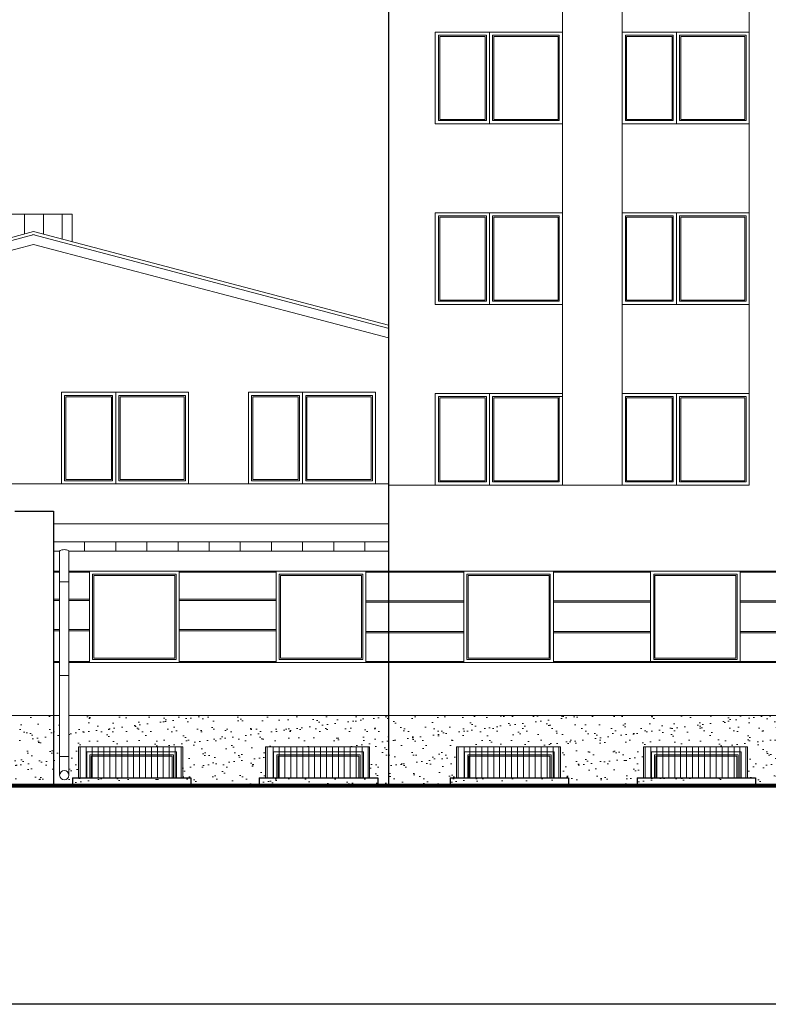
# Model space of a CAD drawing. Header units: millimetres. Extents: x -26513 to 76799, y 0 to 112149.
# Tile 60 of 98: x 21863 to 23064, y 105600 to 107180. Entities that reach past the tile are written whole.
import ezdxf

# ---------------------------------------------------------------- set-up
doc = ezdxf.new("R2010")
doc.units = ezdxf.units.MM
doc.header["$LTSCALE"] = 2
for name, color, linetype, lineweight in [('hacz  do wyłaczenia', 161, 'Continuous', 5), ('rynna-41', 22, 'Continuous', 18), ('stolarka', 6, 'Continuous', 9), ('widok', 3, 'Continuous', 13)]:
    doc.layers.add(name, color=color, linetype=linetype, lineweight=lineweight)
doc.layers.add('istn.śiany', color=2, linetype='Continuous')

msp = doc.modelspace()

# ---------------------------------------------------------------- hatches: boundary and pattern name
at = {"layer": 'hacz  do wyłaczenia'}
h = msp.add_hatch(dxfattribs=at)
h.set_pattern_fill('ANSI31', color=256, scale=3, angle=45, style=0)
h.set_pattern_definition([(90, (300, 3e-10), (-9.525, 6e-16), [])])
h.paths.add_polyline_path([(22124.3, 105963.1), (21957.3, 105963.1), (21957.3, 106013.1), (22124.3, 106013.1)])
h = msp.add_hatch(dxfattribs=at)
h.set_pattern_fill('ANSI31', color=256, scale=3, angle=45, style=0)
h.set_pattern_definition([(90, (600, 3e-10), (-9.525, 6e-16), [])])
h.paths.add_polyline_path([(22424.3, 105963.1), (22257.3, 105963.1), (22257.3, 106013.1), (22424.3, 106013.1)])
h = msp.add_hatch(dxfattribs=at)
h.set_pattern_fill('ANSI31', color=256, scale=3, angle=45, style=0)
h.set_pattern_definition([(90, (906.5, 3e-10), (-9.525, 6e-16), [])])
h.paths.add_polyline_path([(22730.8, 105963.1), (22563.8, 105963.1), (22563.8, 106013.1), (22730.8, 106013.1)])
h = msp.add_hatch(dxfattribs=at)
h.set_pattern_fill('ANSI31', color=256, scale=3, angle=45, style=0)
h.set_pattern_definition([(90, (1206.5, 3e-10), (-9.525, 6e-16), [])])
h.paths.add_polyline_path([(23030.8, 105963.1), (22863.8, 105963.1), (22863.8, 106013.1), (23030.8, 106013.1)])
at = {"layer": 'widok'}
h = msp.add_hatch(dxfattribs=at)
h.set_pattern_fill('AR-SAND', color=256, scale=0.6, style=0)
h.paths.add_polyline_path([(22454.8, 106063.3), (21941.8, 106063.3), (21941.8, 105967.6, -1), (21926.8, 105967.6), (21926.8, 106063.3), (21916.8, 106063.3), (21916.8, 105953.3), (21947.3, 105953.3), (21947.3, 105963.3), (21957.3, 105963.3), (21957.3, 106013.1), (22124.3, 106013.1), (22124.3, 105963.3), (22137.3, 105963.3), (22137.3, 105953.3), (22247.3, 105953.3), (22247.3, 105963.3), (22257.3, 105963.3), (22257.3, 106013.1), (22424.3, 106013.1), (22424.3, 105963.3), (22437.3, 105963.3), (22437.3, 105953.3), (22454.8, 105953.3)])
h.paths.add_polyline_path([(21916.8, 106063.3), (21854.8, 106063.3), (21854.8, 105953.3), (21916.8, 105953.3)])
h.paths.add_polyline_path([(22137.3, 105963.3), (22124.3, 105963.3), (22124.3, 105963.1), (21957.3, 105963.1), (21957.3, 105963.3), (21947.3, 105963.3), (21947.3, 105953.3), (22137.3, 105953.3)], flags=17)
h.paths.add_polyline_path([(22437.3, 105963.3), (22424.3, 105963.3), (22424.3, 105963.1), (22257.3, 105963.1), (22257.3, 105963.3), (22247.3, 105963.3), (22247.3, 105953.3), (22437.3, 105953.3)], flags=17)
h = msp.add_hatch(dxfattribs=at)
h.set_pattern_fill('AR-SAND', color=256, scale=0.6, style=0)
h.paths.add_polyline_path([(23084.8, 106063.3), (22454.8, 106063.3), (22454.8, 105953.3), (22553.8, 105953.3), (22553.8, 105963.3), (22563.8, 105963.3), (22563.8, 106013.1), (22730.8, 106013.1), (22730.8, 105963.3), (22743.8, 105963.3), (22743.8, 105953.3), (22853.8, 105953.3), (22853.8, 105963.3), (22863.8, 105963.3), (22863.8, 106013.1), (23030.8, 106013.1), (23030.8, 105963.3), (23043.8, 105963.3), (23043.8, 105953.3), (23084.8, 105953.3)])
h.paths.add_polyline_path([(22743.8, 105963.3), (22730.8, 105963.3), (22730.8, 105963.1), (22563.8, 105963.1), (22563.8, 105963.3), (22553.8, 105963.3), (22553.8, 105953.3), (22743.8, 105953.3)], flags=17)
h.paths.add_polyline_path([(23043.8, 105963.3), (23030.8, 105963.3), (23030.8, 105963.1), (22863.8, 105963.1), (22863.8, 105963.3), (22853.8, 105963.3), (22853.8, 105953.3), (23043.8, 105953.3)], flags=17)

# ---------------------------------------------------------------- linework, layer by layer
msp.add_lwpolyline([(19624.9, 108559.9), (25924.9, 108559.9), (25924.9, 105599.9), (19624.9, 105599.9)], close=True)
at = {"layer": 'hacz  do wyłaczenia'}
for p, q in [((21870.6, 106868.3), (21870.6, 106836.5)), ((21900.7, 106868.3), (21900.7, 106836.1)), ((21930.8, 106868.3), (21930.8, 106828.1)), ((21966.8, 106342.3), (21966.8, 106327.3)), ((22016.8, 106342.3), (22016.8, 106327.3)), ((22066.8, 106342.3), (22066.8, 106327.3)), ((22116.8, 106342.3), (22116.8, 106327.3)), ((22166.8, 106342.3), (22166.8, 106327.3)), ((22216.8, 106342.3), (22216.8, 106327.3)), ((22266.8, 106342.3), (22266.8, 106327.3)), ((22316.8, 106342.3), (22316.8, 106327.3)), ((22366.8, 106342.3), (22366.8, 106327.3)), ((22416.8, 106342.3), (22416.8, 106327.3)), ((21941.8, 106277.8), (21926.8, 106277.8)), ((21941.8, 106127.8), (21926.8, 106127.8)), ((21941.8, 105997.8), (21926.8, 105997.8))]:
    msp.add_line(p, q, dxfattribs=at)
for points in [[(21957.3, 106013.1), (22124.3, 106013.1), (22124.3, 105963.1), (21957.3, 105963.1)], [(22257.3, 106013.1), (22424.3, 106013.1), (22424.3, 105963.1), (22257.3, 105963.1)], [(22563.8, 106013.1), (22730.8, 106013.1), (22730.8, 105963.1), (22563.8, 105963.1)], [(22863.8, 106013.1), (23030.8, 106013.1), (23030.8, 105963.1), (22863.8, 105963.1)]]:
    msp.add_lwpolyline(points, close=True, dxfattribs=at)
at = {"layer": 'istn.śiany'}
for p, q in [((22454.8, 108110.3), (22454.8, 105953.3)), ((21854.8, 106391.3), (21916.8, 106391.3)), ((21916.8, 106391.3), (21916.8, 105953.3)), ((21947.3, 105963.3), (21947.3, 105953.3)), ((21947.3, 105963.3), (22137.3, 105963.3)), ((22137.3, 105963.3), (22137.3, 105953.3)), ((22247.3, 105963.3), (22247.3, 105953.3)), ((22247.3, 105963.3), (22437.3, 105963.3)), ((22437.3, 105963.3), (22437.3, 105953.3)), ((22553.8, 105963.3), (22553.8, 105953.3)), ((22553.8, 105963.3), (22743.8, 105963.3)), ((22743.8, 105963.3), (22743.8, 105953.3)), ((22853.8, 105963.3), (23043.8, 105963.3)), ((22853.8, 105963.3), (22853.8, 105953.3)), ((23043.8, 105963.3), (23043.8, 105953.3))]:
    msp.add_line(p, q, dxfattribs=at)
at = {"layer": 'rynna-41'}
for p, q in [((21916.8, 106342.3), (22454.8, 106342.3)), ((21916.8, 106327.3), (21926.8, 106327.3)), ((21926.8, 106327.3), (21926.8, 105967.6)), ((21941.8, 106327.3), (22454.8, 106327.3)), ((21941.8, 106327.3), (21941.8, 105967.6))]:
    msp.add_line(p, q, dxfattribs=at)
msp.add_circle((21934.3, 105967.6), 7.5, dxfattribs=at)
at = {"layer": 'rynna-41', "extrusion": (0, 0, -1)}
msp.add_ellipse((21934.3, 106327.3), major_axis=(-7.5, 0), ratio=0.317259, start_param=0, end_param=3.141593, dxfattribs=at)
at = {"layer": 'stolarka'}
for p, q in [((23033.8, 108030.3), (23033.8, 106433.3)), ((22733.8, 107450.3), (22733.8, 107160.3)), ((22829.8, 107450.3), (22829.8, 107160.3)), ((22529.8, 107160.3), (22733.8, 107160.3)), ((22529.8, 107160.3), (22529.8, 107013.3)), ((22529.8, 107160.3), (22529.8, 107013.3)), ((22534.8, 107155.3), (22534.8, 107018.3)), ((22534.8, 107155.3), (22611.8, 107155.3)), ((22536.8, 107153.3), (22609.8, 107153.3)), ((22536.8, 107153.3), (22536.8, 107020.3)), ((22609.8, 107153.3), (22609.8, 107020.3)), ((22611.8, 107155.3), (22611.8, 107018.3)), ((22616.8, 107160.3), (22616.8, 107013.3)), ((22621.8, 107155.3), (22728.8, 107155.3)), ((22621.8, 107155.3), (22621.8, 107018.3)), ((22623.8, 107153.3), (22726.8, 107153.3)), ((22623.8, 107153.3), (22623.8, 107020.3)), ((22726.8, 107153.3), (22726.8, 107020.3)), ((22728.8, 107155.3), (22728.8, 107018.3)), ((22733.8, 107160.3), (22733.8, 106870.3)), ((22733.8, 107160.3), (22733.8, 107013.3)), ((22829.8, 107160.3), (22829.8, 106870.3)), ((22829.8, 107160.3), (22829.8, 107013.3)), ((22829.8, 107160.3), (23033.8, 107160.3)), ((22834.8, 107155.3), (22911.8, 107155.3)), ((22834.8, 107155.3), (22834.8, 107018.3)), ((22836.8, 107153.3), (22836.8, 107020.3)), ((22836.8, 107153.3), (22909.8, 107153.3)), ((22909.8, 107153.3), (22909.8, 107020.3)), ((22911.8, 107155.3), (22911.8, 107018.3)), ((22916.8, 107160.3), (22916.8, 107013.3)), ((22921.8, 107155.3), (23028.8, 107155.3)), ((22921.8, 107155.3), (22921.8, 107018.3)), ((22923.8, 107153.3), (23026.8, 107153.3)), ((22923.8, 107153.3), (22923.8, 107020.3)), ((23026.8, 107153.3), (23026.8, 107020.3)), ((23028.8, 107155.3), (23028.8, 107018.3)), ((23033.8, 107160.3), (23033.8, 107013.3)), ((22529.8, 107013.3), (22733.8, 107013.3)), ((22534.8, 107018.3), (22611.8, 107018.3)), ((22536.8, 107020.3), (22609.8, 107020.3)), ((22621.8, 107018.3), (22728.8, 107018.3)), ((22623.8, 107020.3), (22726.8, 107020.3)), ((22829.8, 107013.3), (23033.8, 107013.3)), ((22834.8, 107018.3), (22911.8, 107018.3)), ((22836.8, 107020.3), (22909.8, 107020.3)), ((22921.8, 107018.3), (23028.8, 107018.3)), ((22923.8, 107020.3), (23026.8, 107020.3)), ((22529.8, 106870.3), (22733.8, 106870.3)), ((22529.8, 106870.3), (22529.8, 106723.3)), ((22529.8, 106870.3), (22529.8, 106723.3)), ((22616.8, 106870.3), (22616.8, 106723.3)), ((22733.8, 106870.3), (22733.8, 106580.3)), ((22733.8, 106870.3), (22733.8, 106723.3)), ((22829.8, 106870.3), (22829.8, 106580.3)), ((22829.8, 106870.3), (22829.8, 106723.3)), ((22829.8, 106870.3), (23033.8, 106870.3)), ((22916.8, 106870.3), (22916.8, 106723.3)), ((23033.8, 106870.3), (23033.8, 106723.3)), ((22534.8, 106865.3), (22534.8, 106728.3)), ((22534.8, 106865.3), (22611.8, 106865.3)), ((22536.8, 106863.3), (22609.8, 106863.3)), ((22536.8, 106863.3), (22536.8, 106730.3)), ((22609.8, 106863.3), (22609.8, 106730.3)), ((22611.8, 106865.3), (22611.8, 106728.3)), ((22621.8, 106865.3), (22728.8, 106865.3)), ((22621.8, 106865.3), (22621.8, 106728.3)), ((22623.8, 106863.3), (22726.8, 106863.3)), ((22623.8, 106863.3), (22623.8, 106730.3)), ((22726.8, 106863.3), (22726.8, 106730.3)), ((22728.8, 106865.3), (22728.8, 106728.3)), ((22834.8, 106865.3), (22911.8, 106865.3)), ((22834.8, 106865.3), (22834.8, 106728.3)), ((22836.8, 106863.3), (22836.8, 106730.3)), ((22836.8, 106863.3), (22909.8, 106863.3)), ((22909.8, 106863.3), (22909.8, 106730.3)), ((22911.8, 106865.3), (22911.8, 106728.3)), ((22921.8, 106865.3), (23028.8, 106865.3)), ((22921.8, 106865.3), (22921.8, 106728.3)), ((22923.8, 106863.3), (23026.8, 106863.3)), ((22923.8, 106863.3), (22923.8, 106730.3)), ((23026.8, 106863.3), (23026.8, 106730.3)), ((23028.8, 106865.3), (23028.8, 106728.3)), ((21884.8, 106840.2), (21584.8, 106760.2)), ((22454.8, 106690.2), (21884.8, 106840.2)), ((21886.1, 106835.4), (21586.1, 106755.4)), ((22453.5, 106685.4), (21883.5, 106835.4)), ((21884.8, 106819.6), (21584.7, 106739.5)), ((22454.8, 106669.6), (21884.8, 106819.6)), ((22534.8, 106728.3), (22611.8, 106728.3)), ((22536.8, 106730.3), (22609.8, 106730.3)), ((22621.8, 106728.3), (22728.8, 106728.3)), ((22623.8, 106730.3), (22726.8, 106730.3)), ((22834.8, 106728.3), (22911.8, 106728.3)), ((22836.8, 106730.3), (22909.8, 106730.3)), ((22921.8, 106728.3), (23028.8, 106728.3)), ((22923.8, 106730.3), (23026.8, 106730.3)), ((22529.8, 106723.3), (22733.8, 106723.3)), ((22829.8, 106723.3), (23033.8, 106723.3)), ((21929.8, 106582.2), (22133.8, 106582.2)), ((21929.8, 106582.2), (21929.8, 106435.2)), ((21934.8, 106577.2), (22011.8, 106577.2)), ((21934.8, 106577.2), (21934.8, 106440.2)), ((21936.8, 106575.2), (21936.8, 106442.2)), ((21936.8, 106575.2), (22009.8, 106575.2)), ((22009.8, 106575.2), (22009.8, 106442.2)), ((22011.8, 106577.2), (22011.8, 106440.2)), ((22016.8, 106582.2), (22016.8, 106435.2)), ((22021.8, 106577.2), (22128.8, 106577.2)), ((22021.8, 106577.2), (22021.8, 106440.2)), ((22023.8, 106575.2), (22126.8, 106575.2)), ((22023.8, 106575.2), (22023.8, 106442.2)), ((22126.8, 106575.2), (22126.8, 106442.2)), ((22128.8, 106577.2), (22128.8, 106440.2)), ((22133.8, 106582.2), (22133.8, 106435.2)), ((22229.8, 106582.2), (22433.8, 106582.2)), ((22229.8, 106582.2), (22229.8, 106435.2)), ((22234.8, 106577.2), (22234.8, 106440.2)), ((22234.8, 106577.2), (22311.8, 106577.2)), ((22236.8, 106575.2), (22236.8, 106442.2)), ((22236.8, 106575.2), (22309.8, 106575.2)), ((22309.8, 106575.2), (22309.8, 106442.2)), ((22311.8, 106577.2), (22311.8, 106440.2)), ((22316.8, 106582.2), (22316.8, 106435.2)), ((22321.8, 106577.2), (22428.8, 106577.2)), ((22321.8, 106577.2), (22321.8, 106440.2)), ((22323.8, 106575.2), (22426.8, 106575.2)), ((22323.8, 106575.2), (22323.8, 106442.2)), ((22426.8, 106575.2), (22426.8, 106442.2)), ((22428.8, 106577.2), (22428.8, 106440.2)), ((22433.8, 106582.2), (22433.8, 106435.2)), ((22529.8, 106580.3), (22529.8, 106433.3)), ((22529.8, 106580.3), (22733.8, 106580.3)), ((22534.8, 106575.3), (22611.8, 106575.3)), ((22534.8, 106575.3), (22534.8, 106438.3)), ((22536.8, 106573.3), (22609.8, 106573.3)), ((22536.8, 106573.3), (22536.8, 106440.3)), ((22609.8, 106573.3), (22609.8, 106440.3)), ((22611.8, 106575.3), (22611.8, 106438.3)), ((22616.8, 106580.3), (22616.8, 106433.3)), ((22621.8, 106575.3), (22733.8, 106575.3)), ((22621.8, 106575.3), (22621.8, 106438.3)), ((22623.8, 106573.3), (22726.8, 106573.3)), ((22623.8, 106573.3), (22623.8, 106440.3)), ((22726.8, 106573.3), (22726.8, 106440.3)), ((22728.8, 106575.3), (22728.8, 106438.3)), ((22733.8, 106580.3), (22733.8, 106433.3)), ((22733.8, 106580.3), (22733.8, 106433.3)), ((22829.8, 106580.3), (22829.8, 106433.3)), ((22829.8, 106580.3), (23033.8, 106580.3)), ((22829.8, 106580.3), (22829.8, 106433.3)), ((22834.8, 106575.3), (22834.8, 106438.3)), ((22834.8, 106575.3), (22911.8, 106575.3)), ((22836.8, 106573.3), (22836.8, 106440.3)), ((22836.8, 106573.3), (22909.8, 106573.3)), ((22909.8, 106573.3), (22909.8, 106440.3)), ((22911.8, 106575.3), (22911.8, 106438.3)), ((22916.8, 106580.3), (22916.8, 106433.3)), ((22921.8, 106575.3), (23028.8, 106575.3)), ((22921.8, 106575.3), (22921.8, 106438.3)), ((22923.8, 106573.3), (23026.8, 106573.3)), ((22923.8, 106573.3), (22923.8, 106440.3)), ((23026.8, 106573.3), (23026.8, 106440.3)), ((23028.8, 106575.3), (23028.8, 106438.3)), ((23033.8, 106580.3), (23033.8, 106433.3)), ((23033.8, 106580.3), (23033.8, 106433.3)), ((21936.8, 106442.2), (22009.8, 106442.2)), ((22023.8, 106442.2), (22126.8, 106442.2)), ((22236.8, 106442.2), (22309.8, 106442.2)), ((22323.8, 106442.2), (22426.8, 106442.2)), ((21548.8, 106435.2), (22454.8, 106435.2)), ((21929.8, 106435.2), (22133.8, 106435.2)), ((21934.8, 106440.2), (22011.8, 106440.2)), ((22021.8, 106440.2), (22128.8, 106440.2)), ((22229.8, 106435.2), (22433.8, 106435.2)), ((22234.8, 106440.2), (22311.8, 106440.2)), ((22321.8, 106440.2), (22428.8, 106440.2)), ((22454.8, 106433.3), (23033.8, 106433.3)), ((22529.8, 106433.3), (22733.8, 106433.3)), ((22534.8, 106438.3), (22611.8, 106438.3)), ((22536.8, 106440.3), (22609.8, 106440.3)), ((22621.8, 106438.3), (22728.8, 106438.3)), ((22623.8, 106440.3), (22726.8, 106440.3)), ((22829.8, 106433.3), (23033.8, 106433.3)), ((22834.8, 106438.3), (22911.8, 106438.3)), ((22836.8, 106440.3), (22909.8, 106440.3)), ((22921.8, 106438.3), (23028.8, 106438.3)), ((22923.8, 106440.3), (23026.8, 106440.3)), ((21916.8, 106295.3), (21926.8, 106295.3)), ((21916.8, 106295.3), (21926.8, 106295.3)), ((21916.8, 106293.3), (21926.8, 106293.3)), ((21941.8, 106295.3), (22118.8, 106295.3)), ((21941.8, 106295.3), (22418.3, 106295.3)), ((21941.8, 106293.3), (21974.8, 106293.3)), ((21974.8, 106295.3), (21974.8, 106148.3)), ((21979.8, 106290.3), (21979.8, 106153.3)), ((21979.8, 106290.3), (22113.8, 106290.3)), ((21981.8, 106288.3), (21981.8, 106155.3)), ((21981.8, 106288.3), (22111.8, 106288.3)), ((22111.8, 106288.3), (22111.8, 106155.3)), ((22113.8, 106290.3), (22113.8, 106153.3)), ((22118.8, 106295.3), (22118.8, 106148.3)), ((22118.8, 106293.3), (22274.3, 106293.3)), ((22274.3, 106295.3), (22274.3, 106148.3)), ((22274.3, 106295.3), (22454.8, 106295.3)), ((22279.3, 106290.3), (22413.3, 106290.3)), ((22279.3, 106290.3), (22279.3, 106153.3)), ((22281.3, 106288.3), (22281.3, 106155.3)), ((22281.3, 106288.3), (22411.3, 106288.3)), ((22411.3, 106288.3), (22411.3, 106155.3)), ((22413.3, 106290.3), (22413.3, 106153.3)), ((22418.3, 106295.3), (22418.3, 106148.3)), ((22418.3, 106293.3), (22575.3, 106293.3)), ((22454.8, 106295.3), (22875.3, 106295.3)), ((22575.3, 106295.3), (22575.3, 106148.3)), ((22580.3, 106290.3), (22714.3, 106290.3)), ((22580.3, 106290.3), (22580.3, 106153.3)), ((22582.3, 106288.3), (22582.3, 106155.3)), ((22582.3, 106288.3), (22712.3, 106288.3)), ((22712.3, 106288.3), (22712.3, 106155.3)), ((22714.3, 106290.3), (22714.3, 106153.3)), ((22719.3, 106295.3), (22719.3, 106148.3)), ((22719.3, 106293.3), (22875.3, 106293.3)), ((22875.3, 106295.3), (23310.8, 106295.3)), ((22875.3, 106295.3), (22875.3, 106148.3)), ((22880.3, 106290.3), (22880.3, 106153.3)), ((22880.3, 106290.3), (23014.3, 106290.3)), ((22882.3, 106288.3), (22882.3, 106155.3)), ((22882.3, 106288.3), (23012.3, 106288.3)), ((23012.3, 106288.3), (23012.3, 106155.3)), ((23014.3, 106290.3), (23014.3, 106153.3)), ((23019.3, 106295.3), (23019.3, 106148.3)), ((23019.3, 106293.3), (23310.8, 106293.3)), ((21916.8, 106250.3), (21926.8, 106250.3)), ((21916.8, 106248.3), (21926.8, 106248.3)), ((21941.8, 106250.3), (21974.8, 106250.3)), ((21941.8, 106248.3), (21974.8, 106248.3)), ((22118.8, 106250.3), (22274.3, 106250.3)), ((22118.8, 106248.3), (22274.3, 106248.3)), ((22418.3, 106247.3), (22575.3, 106247.3)), ((22418.3, 106245.3), (22575.3, 106245.3)), ((22719.3, 106247.3), (22875.3, 106247.3)), ((22719.3, 106245.3), (22875.3, 106245.3)), ((23019.3, 106247.3), (23310.8, 106247.3)), ((23019.3, 106245.3), (23310.8, 106245.3)), ((21916.8, 106201.3), (21926.8, 106201.3)), ((21916.8, 106199.3), (21926.8, 106199.3)), ((21941.8, 106201.3), (21974.8, 106201.3)), ((21941.8, 106199.3), (21974.8, 106199.3)), ((22118.8, 106201.3), (22274.3, 106201.3)), ((22118.8, 106199.3), (22274.3, 106199.3)), ((22418.3, 106198.3), (22575.3, 106198.3)), ((22418.3, 106196.3), (22575.3, 106196.3)), ((22719.3, 106198.3), (22875.3, 106198.3)), ((22719.3, 106196.3), (22875.3, 106196.3)), ((23019.3, 106198.3), (23310.8, 106198.3)), ((23019.3, 106196.3), (23310.8, 106196.3)), ((21916.8, 106150.3), (21926.8, 106150.3)), ((21916.8, 106148.3), (21926.8, 106148.3)), ((21941.8, 106150.3), (21974.8, 106150.3)), ((21941.8, 106148.3), (21974.8, 106148.3)), ((21974.8, 106148.3), (22118.8, 106148.3)), ((21979.8, 106153.3), (22113.8, 106153.3)), ((21981.8, 106155.3), (22111.8, 106155.3)), ((22118.8, 106150.3), (22274.3, 106150.3)), ((22118.8, 106148.3), (22274.3, 106148.3)), ((22274.3, 106148.3), (22418.3, 106148.3)), ((22279.3, 106153.3), (22413.3, 106153.3)), ((22281.3, 106155.3), (22411.3, 106155.3)), ((22418.3, 106150.3), (22575.3, 106150.3)), ((22418.3, 106148.3), (22875.3, 106148.3)), ((22580.3, 106153.3), (22714.3, 106153.3)), ((22582.3, 106155.3), (22712.3, 106155.3)), ((22719.3, 106150.3), (23310.8, 106150.3)), ((22875.3, 106148.3), (23310.8, 106148.3)), ((22880.3, 106153.3), (23014.3, 106153.3)), ((22882.3, 106155.3), (23012.3, 106155.3)), ((21970.3, 106005.3), (22114.3, 106005.3)), ((21970.3, 106005.3), (21970.3, 105963.3)), ((21975.3, 106000.3), (21975.3, 105963.3)), ((21975.3, 106000.3), (22109.3, 106000.3)), ((21977.3, 105998.3), (21977.3, 105963.3)), ((21977.3, 105998.3), (22107.3, 105998.3)), ((22107.3, 105998.3), (22107.3, 105963.3)), ((22109.3, 106000.3), (22109.3, 105963.3)), ((22114.3, 106005.3), (22114.3, 105963.3)), ((22270.3, 106005.3), (22414.3, 106005.3)), ((22270.3, 106005.3), (22270.3, 105963.3)), ((22275.3, 106000.3), (22275.3, 105963.3)), ((22275.3, 106000.3), (22409.3, 106000.3)), ((22277.3, 105998.3), (22277.3, 105963.3)), ((22277.3, 105998.3), (22407.3, 105998.3)), ((22407.3, 105998.3), (22407.3, 105963.3)), ((22409.3, 106000.3), (22409.3, 105963.3)), ((22414.3, 106005.3), (22414.3, 105963.3)), ((22576.8, 106005.3), (22576.8, 105963.3)), ((22576.8, 106005.3), (22720.8, 106005.3)), ((22581.8, 106000.3), (22581.8, 105963.3)), ((22581.8, 106000.3), (22715.8, 106000.3)), ((22583.8, 105998.3), (22583.8, 105963.3)), ((22583.8, 105998.3), (22713.8, 105998.3)), ((22713.8, 105998.3), (22713.8, 105963.3)), ((22715.8, 106000.3), (22715.8, 105963.3)), ((22720.8, 106005.3), (22720.8, 105963.3)), ((22876.8, 106005.3), (23020.8, 106005.3)), ((22876.8, 106005.3), (22876.8, 105963.3)), ((22881.8, 106000.3), (23015.8, 106000.3)), ((22881.8, 106000.3), (22881.8, 105963.3)), ((22883.8, 105998.3), (22883.8, 105963.3)), ((22883.8, 105998.3), (23013.8, 105998.3)), ((23013.8, 105998.3), (23013.8, 105963.3)), ((23015.8, 106000.3), (23015.8, 105963.3)), ((23020.8, 106005.3), (23020.8, 105963.3))]:
    msp.add_line(p, q, dxfattribs=at)
at = {"layer": 'widok'}
for p, q in [((21946.8, 106868.3), (19624.9, 106868.3)), ((21946.8, 106868.3), (21946.8, 106823.9)), ((21916.8, 106371.3), (22454.8, 106371.3)), ((21341.8, 106063.3), (21916.8, 106063.3)), ((21916.8, 106063.3), (21926.8, 106063.3)), ((21941.8, 106063.3), (23084.8, 106063.3)), ((19624.9, 105953.3), (25654.4, 105953.3)), ((19624.9, 105953.1), (25654.4, 105953.1)), ((19624.9, 105952.9), (25654.4, 105952.9)), ((19624.9, 105952.7), (25654.4, 105952.7)), ((19624.9, 105952.5), (25654.4, 105952.5)), ((19624.9, 105952.3), (25654.4, 105952.3)), ((19624.9, 105952.1), (25654.4, 105952.1)), ((19624.9, 105951.9), (25654.4, 105951.9)), ((19624.9, 105951.7), (25654.4, 105951.7)), ((19624.9, 105951.5), (25654.4, 105951.5)), ((19624.9, 105951.3), (25654.4, 105951.3)), ((19624.9, 105951.1), (25654.4, 105951.1)), ((19624.9, 105950.9), (25654.4, 105950.9)), ((19624.9, 105950.7), (25654.4, 105950.7)), ((19624.9, 105950.5), (25654.4, 105950.5)), ((19624.9, 105950.3), (25654.4, 105950.3)), ((19624.9, 105950.1), (25654.4, 105950.1)), ((19624.9, 105949.9), (25654.4, 105949.9)), ((19624.9, 105949.7), (25654.4, 105949.7)), ((19624.9, 105949.5), (25654.4, 105949.5)), ((19624.9, 105949.3), (25654.4, 105949.3)), ((19624.9, 105949.1), (25654.4, 105949.1)), ((19624.9, 105948.9), (25654.4, 105948.9)), ((19624.9, 105948.7), (25654.4, 105948.7)), ((19624.9, 105948.5), (25654.4, 105948.5)), ((19624.9, 105948.3), (25654.4, 105948.3))]:
    msp.add_line(p, q, dxfattribs=at)

doc.saveas('drawing.dxf')
